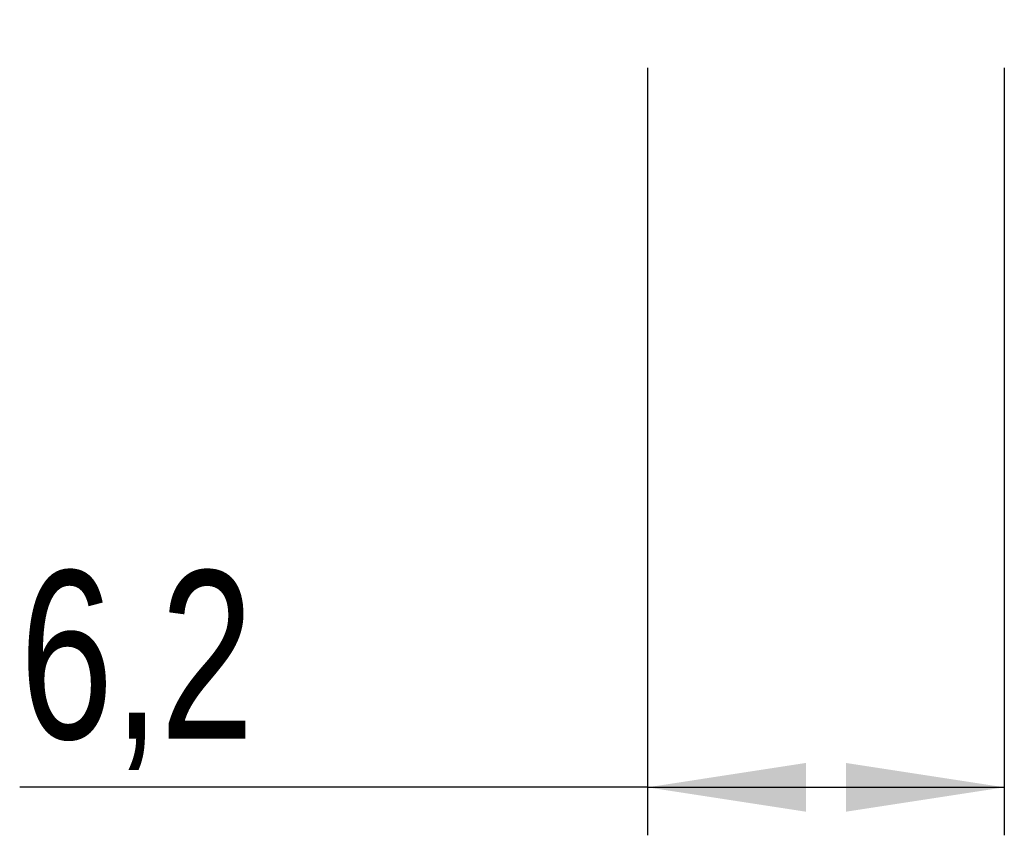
# Model space of a CAD drawing. Header units: millimetres. Extents: x 34 to 369, y 24 to 290.
# Tile 6 of 30: x 338 to 359, y 162 to 179. Entities that reach past the tile are written whole.
import ezdxf

# ---------------------------------------------------------------- set-up
doc = ezdxf.new("R2010")
doc.units = ezdxf.units.MM
doc.layers.add('FORMATO', color=179, linetype='Continuous')
doc.styles.add('SLDTEXTSTYLE0', font='TXT', dxfattribs={"width": 0.75})
doc.dimstyles.new('SLDDIMSTYLE4', dxfattribs={"dimtxt": 3.5, "dimasz": 3.302, "dimexe": 0, "dimexo": 0.0625, "dimgap": 0.875, "dimtad": 1, "dimdec": 3, "dimlfac": 0.833333, "dimrnd": 1e-09, "dimzin": 12, "dimdsep": 46, "dimtxsty": 'SLDTEXTSTYLE0', "dimsah": 1, "dimcen": 0.09, "dimadec": 0, "dimazin": 3, "dimtfac": 1, "dimtdec": 3, "dimtmove": 0, "dimatfit": 0, "dimfxl": 0, "dimfrac": 2, "dimtolj": 1, "dimtzin": 12, "dimarcsym": 0})

# ---------------------------------------------------------------- blocks, each defined once
blk = doc.blocks.new('_D_7')
at = {"layer": 'FORMATO'}
for p, q in [((351.146, 177.848), (351.146, 161.848)), ((358.586, 177.848), (358.586, 161.848)), ((351.146, 162.848), (338.056, 162.848)), ((351.146, 162.848), (358.586, 162.848))]:
    blk.add_line(p, q, dxfattribs=at)
for points in [[(351.146, 162.848), (354.448, 162.34), (354.448, 163.356)], [(358.586, 162.848), (355.284, 163.356), (355.284, 162.34)]]:
    blk.add_solid(points, dxfattribs=at)
at = {"layer": 'FORMATO', "insert": (338.056, 167.36), "char_height": 3.5, "attachment_point": 1, "style": 'SLDTEXTSTYLE0'}
blk.add_mtext('6,2', dxfattribs=at)

msp = doc.modelspace()

# ---------------------------------------------------------------- dimensions: what is measured, and where the dimension line sits
at = {"layer": 'FORMATO'}
dim = msp.add_linear_dim(base=(358.5863, 162.8481), p1=(351.1463, 178.8481), p2=(358.5863, 178.8481), dimstyle='SLDDIMSTYLE4', dxfattribs=at)
dim.commit()
dim.dimension.update_dxf_attribs({"geometry": '_D_7', "text_midpoint": (341.2887, 162.8481), "dimtype": 160})

doc.saveas('drawing.dxf')
